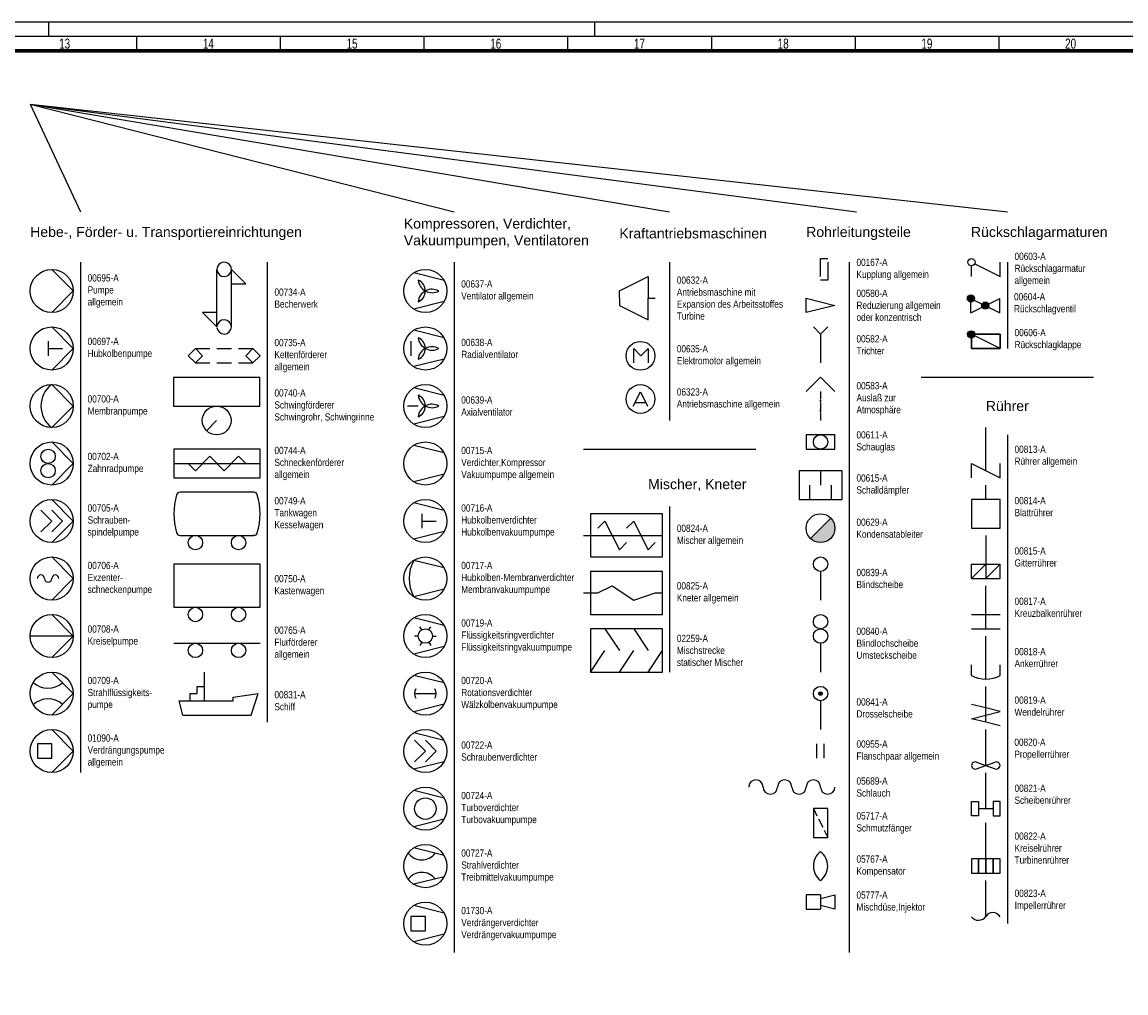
# Model space of a CAD drawing. Header units: millimetres. Extents: x 0 to 3254, y 0 to 841.
# Tile 7 of 13: x 610 to 994, y 503 to 841. Entities that reach past the tile are written whole.
import ezdxf

# ---------------------------------------------------------------- set-up
doc = ezdxf.new("R2010")
doc.units = ezdxf.units.MM
doc.linetypes.add('AUSGEZOGEN', pattern=[0])
for name, color, linetype in [('1', 7, 'AUSGEZOGEN'), ('FALTMARKEN', 7, 'Continuous'), ('Rahmen', 7, 'Continuous')]:
    doc.layers.add(name, color=color, linetype=linetype)
doc.styles.add('Mainova', font='arial.ttf', dxfattribs={"width": 0.7})
doc.styles.add('PLM2', font='ARIALN.TTF')
doc.styles.get("Standard").update_dxf_attribs({"font": 'arial.ttf'})

# ---------------------------------------------------------------- blocks, each defined once
blk = doc.blocks.new('00695-A')
at = {"color": 0, "linetype": 'ByBlock', "lineweight": -2}
blk.add_circle((0, 0), 7.5, dxfattribs=at)
at = {"layer": '1', "color": 0, "linetype": 'ByBlock', "lineweight": -2}
for q in [(0, 7.5), (0, -7.5)]:
    blk.add_line((7.5, 0), q, dxfattribs=at)
blk = doc.blocks.new('00697-A')
at = {"color": 0, "linetype": 'ByBlock', "lineweight": -2}
blk.add_circle((0, 0), 7.5, dxfattribs=at)
at = {"layer": '1', "color": 0, "linetype": 'ByBlock', "lineweight": -2}
for p, q in [((7.5, 0), (0, 7.5)), ((-1.25, 2.5), (-1.25, -2.5)), ((-1.25, 0), (3.75, 0)), ((7.5, 0), (0, -7.5))]:
    blk.add_line(p, q, dxfattribs=at)
blk = doc.blocks.new('00700-A')
at = {"color": 0, "linetype": 'ByBlock', "lineweight": -2}
blk.add_circle((0, 0), 7.5, dxfattribs=at)
at = {"layer": '1', "color": 0, "linetype": 'ByBlock', "lineweight": -2}
for q in [(0, 7.5), (0, -7.5)]:
    blk.add_line((7.5, 0), q, dxfattribs=at)
blk.add_arc((5.625, 0), 9.375, 126.8699, 233.1301, dxfattribs=at)
blk = doc.blocks.new('00702-A')
at = {"color": 0, "linetype": 'ByBlock', "lineweight": -2}
blk.add_circle((0, 0), 7.5, dxfattribs=at)
at = {"layer": '1', "color": 0, "linetype": 'ByBlock', "lineweight": -2}
for q in [(0, 7.5), (0, -7.5)]:
    blk.add_line((7.5, 0), q, dxfattribs=at)
for centre in [(-1.25, 2.5), (-1.25, -2.5)]:
    blk.add_circle(centre, 2.5, dxfattribs=at)
blk = doc.blocks.new('00705-A')
at = {"color": 0, "linetype": 'ByBlock', "lineweight": -2}
blk.add_circle((0, 0), 7.5, dxfattribs=at)
at = {"layer": '1', "color": 0, "linetype": 'ByBlock', "lineweight": -2}
for p, q in [((7.5, 0), (0, 7.5)), ((0, 0), (-3.75, 3.75)), ((0, 0), (-3.75, -3.75)), ((3.75, 0), (0, 3.75)), ((7.5, 0), (0, -7.5)), ((3.75, 0), (0, -3.75))]:
    blk.add_line(p, q, dxfattribs=at)
blk = doc.blocks.new('00706-A')
at = {"color": 0, "linetype": 'ByBlock', "lineweight": -2}
blk.add_circle((0, 0), 7.5, dxfattribs=at)
at = {"layer": '1', "color": 0, "linetype": 'ByBlock', "lineweight": -2}
for q in [(0, 7.5), (0, -7.5)]:
    blk.add_line((7.5, 0), q, dxfattribs=at)
for centre, start, end in [((-3.75, 0), 0, 180), ((-1.25, 0), 180, 0), ((1.25, 0), 0, 180)]:
    blk.add_arc(centre, 1.25, start, end, dxfattribs=at)
blk = doc.blocks.new('00708-A')
at = {"color": 0, "linetype": 'ByBlock', "lineweight": -2}
blk.add_circle((0, 0), 7.5, dxfattribs=at)
at = {"layer": '1', "color": 0, "linetype": 'ByBlock', "lineweight": -2}
for q in [(0, 7.5), (-7.5, 0), (0, -7.5)]:
    blk.add_line((7.5, 0), q, dxfattribs=at)
blk = doc.blocks.new('00709-A')
at = {"color": 0, "linetype": 'ByBlock', "lineweight": -2}
blk.add_circle((0, 0), 7.5, dxfattribs=at)
at = {"layer": '1', "color": 0, "linetype": 'ByBlock', "lineweight": -2}
for q in [(0, 7.5), (0, -7.5)]:
    blk.add_line((7.5, 0), q, dxfattribs=at)
for centre, start, end in [((-1.25, 9.34), 226.5423, 311.8103), ((-1.25, -9.34), 48.1897, 133.4577)]:
    blk.add_arc(centre, 7.5, start, end, dxfattribs=at)
blk = doc.blocks.new('01090-A')
at = {"color": 0, "linetype": 'ByBlock', "lineweight": -2}
blk.add_circle((0, 0), 7.5, dxfattribs=at)
at = {"layer": '1', "color": 0, "linetype": 'ByBlock', "lineweight": -2}
for q in [(0, 7.5), (0, -7.5)]:
    blk.add_line((7.5, 0), q, dxfattribs=at)
blk.add_lwpolyline([(-5, 2.5), (-5, -2.5), (0, -2.5), (0, 2.5)], close=True, dxfattribs=at)
blk = doc.blocks.new('00734-A')
for p, q in [((5, 0), (5, 14.84)), ((10, -5), (10, 10))]:
    blk.add_line(p, q)
at = {"color": 0, "linetype": 'ByBlock', "lineweight": -2}
for p, q in [((15, 10), (10, 15)), ((10, 10), (15, 10)), ((0, 0), (5, -5)), ((5, 0), (0, 0))]:
    blk.add_line(p, q, dxfattribs=at)
for centre, start, end in [((7.5, 15), 0.002, 183.7492), ((7.5, -5), 183.7533, 359.9979)]:
    blk.add_arc(centre, 2.5, start, end)
at = {"layer": '1'}
for p, q in [((10, 10), (10, 15)), ((5, -5), (5, 0))]:
    blk.add_line(p, q, dxfattribs=at)
for centre, start, end in [((7.5, 15), 183.7533, 359.9979), ((7.5, -5), 0.0021, 176.2467)]:
    blk.add_arc(centre, 2.5, start, end, dxfattribs=at)
blk = doc.blocks.new('00735-A')
at = {"color": 0, "linetype": 'ByBlock', "lineweight": -2}
for p, q in [((-2.5, 2.5), (-5, 0)), ((-5, 0), (-2.5, -2.5)), ((-2.5, 2.5), (2.5, 2.5)), ((5, 2.5), (10, 2.5)), ((12.5, 2.5), (17.5, 2.5)), ((20, 0), (17.5, 2.5)), ((17.5, -2.5), (20, 0)), ((-2.5, -2.5), (2.5, -2.5)), ((5, -2.5), (10, -2.5)), ((12.5, -2.5), (17.5, -2.5))]:
    blk.add_line(p, q, dxfattribs=at)
at = {"layer": '1', "color": 0, "linetype": 'ByBlock', "lineweight": -2}
for p, q in [((0, 0), (-2.5, 2.5)), ((-2.5, -2.5), (0, 0)), ((17.5, 2.5), (15, 0)), ((15, 0), (17.5, -2.5))]:
    blk.add_line(p, q, dxfattribs=at)
blk = doc.blocks.new('00740-A')
at = {"color": 0, "linetype": 'ByBlock', "lineweight": -2}
blk.add_lwpolyline([(-2.62, -5.04), (27.38, -5.04), (27.38, 4.96), (-2.62, 4.96)], close=True, dxfattribs=at)
blk.add_circle((12.38, -10.04), 5, dxfattribs=at)
at = {"layer": '1', "color": 0, "linetype": 'ByBlock', "lineweight": -2}
blk.add_line((12.38, -10.04), (8.84, -13.58), dxfattribs=at)
blk = doc.blocks.new('00744-A')
at = {"color": 0, "linetype": 'ByBlock', "lineweight": -2}
blk.add_lwpolyline([(-2.5, -5), (27.5, -5), (27.5, 5), (-2.5, 5)], close=True, dxfattribs=at)
at = {"layer": '1', "color": 0, "linetype": 'ByBlock', "lineweight": -2}
for p, q in [((-2.5, 0), (27.5, 0)), ((2.5, 0), (5, -2.5)), ((5, -2.5), (10, 2.5)), ((10, 2.5), (15, -2.5)), ((15, -2.5), (20, 2.5)), ((20, 2.5), (22.5, 0))]:
    blk.add_line(p, q, dxfattribs=at)
blk = doc.blocks.new('00749-A')
at = {"color": 0, "linetype": 'ByBlock', "lineweight": -2}
for p, q in [((12.84, 15), (-12.84, 15)), ((12.84, 15), (12.5, 15)), ((-12.84, 0), (12.84, 0)), ((12.84, 0), (12.5, 0))]:
    blk.add_line(p, q, dxfattribs=at)
for centre in [(-7.5, -2.5), (7.5, -2.5)]:
    blk.add_circle(centre, 2.5, dxfattribs=at)
for centre, radius, start, end in [((8.12, 7.5), 23.12, 163.3985, 196.6015), ((-12.84, 13.75), 1.25, 90, 163.3985), ((12.84, 13.75), 1.25, 16.6015, 90), ((-8.12, 7.5), 23.12, 343.3985, 16.6015), ((-12.84, 1.25), 1.25, 196.6015, 270), ((12.84, 1.25), 1.25, 270, 343.3985)]:
    blk.add_arc(centre, radius, start, end, dxfattribs=at)
blk = doc.blocks.new('00750-A')
at = {"color": 0, "linetype": 'ByBlock', "lineweight": -2}
blk.add_lwpolyline([(-15, 0), (15, 0), (15, 15), (-15, 15)], close=True, dxfattribs=at)
for centre in [(-7.5, -2.5), (7.5, -2.5)]:
    blk.add_circle(centre, 2.5, dxfattribs=at)
blk = doc.blocks.new('00765-A')
at = {"color": 0, "linetype": 'ByBlock', "lineweight": -2}
blk.add_line((-15, 0), (15, 0), dxfattribs=at)
for centre in [(-7.5, -2.5), (7.5, -2.5)]:
    blk.add_circle(centre, 2.5, dxfattribs=at)
blk = doc.blocks.new('00831-A')
at = {"color": 0, "linetype": 'ByBlock', "lineweight": -2}
for p, q in [((-4.375, 5), (-4.375, 15)), ((-6.875, 10), (-4.375, 10)), ((-6.875, 7.5), (-6.875, 10)), ((-11.875, 0), (-13.125, 5)), ((-9.375, 5), (-9.375, 7.5)), ((-9.375, 7.5), (-6.875, 7.5)), ((5.625, 6.25), (14.375, 7.5)), ((5.625, 5), (5.625, 6.25)), ((11.875, 0), (14.375, 7.5)), ((-11.875, 0), (11.875, 0))]:
    blk.add_line(p, q, dxfattribs=at)
for p, q in [((-13.125, 5), (-9.375, 5)), ((-4.375, 5), (5.625, 5))]:
    blk.add_line(p, q)
at = {"layer": '1'}
blk.add_line((-9.375, 5), (-4.375, 5), dxfattribs=at)
blk = doc.blocks.new('00637-A')
at = {"color": 0, "linetype": 'ByBlock', "lineweight": -2}
blk.add_circle((0, 0), 7.5, dxfattribs=at)
at = {"layer": '1', "color": 0, "linetype": 'ByBlock', "lineweight": -2}
for p, q in [((6.54, 3.68), (-4.04, 6.32)), ((6.54, -3.68), (-4.04, -6.32))]:
    blk.add_line(p, q, dxfattribs=at)
for centre, radius, start, end in [((2.37, 4.31), 4.9, 186.5899, 298.2276), ((-4.06, 0), 4.06, 292.6199, 67.3801), ((2.32, -4.23), 4.84, 60.6936, 174.2957)]:
    blk.add_arc(centre, radius, start, end, dxfattribs=at)
blk = doc.blocks.new('00638-A')
at = {"color": 0, "linetype": 'ByBlock', "lineweight": -2}
blk.add_circle((0, 0), 7.5, dxfattribs=at)
at = {"layer": '1', "color": 0, "linetype": 'ByBlock', "lineweight": -2}
for p, q in [((6.54, 3.68), (-4.04, 6.32)), ((-5, 2.5), (-5, -2.5)), ((6.54, -3.68), (-4.04, -6.32))]:
    blk.add_line(p, q, dxfattribs=at)
for centre, radius, start, end in [((2.37, 4.31), 4.9, 186.5899, 298.2276), ((-4.06, 0), 4.06, 292.6199, 67.3801), ((2.32, -4.23), 4.84, 60.6936, 174.2957)]:
    blk.add_arc(centre, radius, start, end, dxfattribs=at)
blk = doc.blocks.new('00639-A')
at = {"color": 0, "linetype": 'ByBlock', "lineweight": -2}
blk.add_circle((0, 0), 7.5, dxfattribs=at)
at = {"layer": '1', "color": 0, "linetype": 'ByBlock', "lineweight": -2}
for p, q in [((6.54, 3.68), (-4.04, 6.32)), ((-2.5, 0), (-6.25, 0)), ((6.54, -3.68), (-4.04, -6.32))]:
    blk.add_line(p, q, dxfattribs=at)
for centre, radius, start, end in [((2.37, 4.31), 4.9, 186.5899, 298.2276), ((-4.06, 0), 4.06, 292.6199, 67.3801), ((2.32, -4.23), 4.84, 60.6936, 174.2957)]:
    blk.add_arc(centre, radius, start, end, dxfattribs=at)
blk = doc.blocks.new('00715-A')
at = {"color": 0, "linetype": 'ByBlock', "lineweight": -2}
blk.add_circle((0, 0), 7.5, dxfattribs=at)
at = {"layer": '1', "color": 0, "linetype": 'ByBlock', "lineweight": -2}
for p, q in [((6.54, 3.68), (-4.04, 6.32)), ((6.54, -3.68), (-4.04, -6.32))]:
    blk.add_line(p, q, dxfattribs=at)
blk = doc.blocks.new('00716-A')
at = {"color": 0, "linetype": 'ByBlock', "lineweight": -2}
blk.add_circle((0, 0), 7.5, dxfattribs=at)
at = {"layer": '1', "color": 0, "linetype": 'ByBlock', "lineweight": -2}
for p, q in [((6.54, 3.68), (-4.04, 6.32)), ((-1.25, 2.5), (-1.25, -2.5)), ((-1.25, 0), (3.75, 0)), ((6.54, -3.68), (-4.04, -6.32))]:
    blk.add_line(p, q, dxfattribs=at)
blk = doc.blocks.new('00717-A')
at = {"color": 0, "linetype": 'ByBlock', "lineweight": -2}
blk.add_circle((0, 0), 7.5, dxfattribs=at)
at = {"layer": '1', "color": 0, "linetype": 'ByBlock', "lineweight": -2}
for p, q in [((6.54, 3.68), (-4.04, 6.32)), ((6.54, -3.68), (-4.04, -6.32))]:
    blk.add_line(p, q, dxfattribs=at)
blk.add_arc((7.6, 0), 13.24, 151.4792, 208.5208, dxfattribs=at)
blk = doc.blocks.new('00719-A')
at = {"color": 0, "linetype": 'ByBlock', "lineweight": -2}
blk.add_circle((0, 0), 7.5, dxfattribs=at)
at = {"layer": '1', "color": 0, "linetype": 'ByBlock', "lineweight": -2}
for p, q in [((6.54, 3.68), (-4.04, 6.32)), ((-2.5, 0), (-3.75, 0)), ((-1.25, 2.17), (-1.88, 3.25)), ((1.25, 2.17), (1.88, 3.25)), ((2.5, 0), (3.75, 0)), ((6.54, -3.68), (-4.04, -6.32)), ((-1.25, -2.17), (-1.88, -3.25)), ((1.25, -2.17), (1.88, -3.25))]:
    blk.add_line(p, q, dxfattribs=at)
blk.add_circle((0, 0), 2.5, dxfattribs=at)
blk = doc.blocks.new('00720-A')
at = {"color": 0, "linetype": 'ByBlock', "lineweight": -2}
blk.add_circle((0, 0), 7.5, dxfattribs=at)
at = {"layer": '1', "color": 0, "linetype": 'ByBlock', "lineweight": -2}
for p, q in [((6.54, 3.68), (-4.04, 6.32)), ((-3.75, 0), (3.75, 0)), ((6.54, -3.68), (-4.04, -6.32))]:
    blk.add_line(p, q, dxfattribs=at)
for centre, start, end in [((-0.62, 0), 148.3034, 211.6966), ((0.62, 0), 328.3034, 31.6966)]:
    blk.add_arc(centre, 3.12, start, end, dxfattribs=at)
blk = doc.blocks.new('00722-A')
at = {"color": 0, "linetype": 'ByBlock', "lineweight": -2}
blk.add_circle((0, 0), 7.5, dxfattribs=at)
at = {"layer": '1', "color": 0, "linetype": 'ByBlock', "lineweight": -2}
for p, q in [((6.54, 3.68), (-4.04, 6.32)), ((0, 0), (-3.75, 3.75)), ((0, 0), (-3.75, -3.75)), ((3.75, 0), (0, 3.75)), ((3.75, 0), (0, -3.75)), ((6.54, -3.68), (-4.04, -6.32))]:
    blk.add_line(p, q, dxfattribs=at)
blk = doc.blocks.new('00724-A')
at = {"color": 0, "linetype": 'ByBlock', "lineweight": -2}
blk.add_circle((0, 0), 7.5, dxfattribs=at)
at = {"layer": '1', "color": 0, "linetype": 'ByBlock', "lineweight": -2}
for p, q in [((6.54, 3.68), (-4.04, 6.32)), ((6.54, -3.68), (-4.04, -6.32))]:
    blk.add_line(p, q, dxfattribs=at)
blk.add_circle((0, 0), 3.75, dxfattribs=at)
blk = doc.blocks.new('00727-A')
at = {"color": 0, "linetype": 'ByBlock', "lineweight": -2}
blk.add_circle((0, 0), 7.5, dxfattribs=at)
at = {"layer": '1', "color": 0, "linetype": 'ByBlock', "lineweight": -2}
for p, q in [((6.54, 3.68), (-4.04, 6.32)), ((6.54, -3.68), (-4.04, -6.32))]:
    blk.add_line(p, q, dxfattribs=at)
for centre, start, end in [((-1.25, 8), 216.183, 322.6886), ((-1.25, -8), 37.3114, 143.817)]:
    blk.add_arc(centre, 5.83, start, end, dxfattribs=at)
blk = doc.blocks.new('01730-A')
at = {"color": 0, "linetype": 'ByBlock', "lineweight": -2}
blk.add_circle((0, 0), 7.5, dxfattribs=at)
at = {"layer": '1', "color": 0, "linetype": 'ByBlock', "lineweight": -2}
for p, q in [((6.54, 3.68), (-4.04, 6.32)), ((6.54, -3.68), (-4.04, -6.32))]:
    blk.add_line(p, q, dxfattribs=at)
blk.add_lwpolyline([(-5, 2.5), (-5, -2.5), (0, -2.5), (0, 2.5)], close=True, dxfattribs=at)
blk = doc.blocks.new('00632-A')
at = {"color": 0, "linetype": 'ByBlock', "lineweight": -2}
for p, q in [((0, 2.5), (10, 7.5)), ((10, 7.5), (10, 0)), ((0, 0), (0, 2.5)), ((0, 0), (0, -2.5)), ((10, -7.5), (10, 0)), ((10, 0), (12.5, 0)), ((0, -2.5), (10, -7.5))]:
    blk.add_line(p, q, dxfattribs=at)
blk = doc.blocks.new('00635-A')
at = {"color": 0, "linetype": 'ByBlock', "lineweight": -2}
blk.add_circle((-0.17, -0.06), 5, dxfattribs=at)
at = {"layer": '1', "color": 0, "linetype": 'ByBlock', "lineweight": -2}
for p, q in [((-2.5, 2.5), (0, 0)), ((-2.5, -2.5), (-2.5, 2.5)), ((0, 0), (2.5, 2.5)), ((2.5, 2.5), (2.5, -2.5))]:
    blk.add_line(p, q, dxfattribs=at)
blk = doc.blocks.new('06323-A')
at = {"color": 0, "linetype": 'ByBlock', "lineweight": -2}
blk.add_circle((-0.17, -0.06), 5, dxfattribs=at)
at = {"layer": '1', "color": 0, "linetype": 'ByBlock', "lineweight": -2}
for p, q in [((-2.67, -2.56), (-0.17, 2.44)), ((-0.17, 2.44), (2.33, -2.56)), ((-2.05, -1.31), (1.7, -1.31))]:
    blk.add_line(p, q, dxfattribs=at)
blk = doc.blocks.new('00824-A')
at = {"color": 0, "linetype": 'ByBlock', "lineweight": -2}
blk.add_lwpolyline([(-2.5, -7.5), (22.5, -7.5), (22.5, 7.5), (-2.5, 7.5)], close=True, dxfattribs=at)
at = {"layer": '1', "color": 0, "linetype": 'ByBlock', "lineweight": -2}
for p, q in [((0, 2.5), (2.5, 5)), ((2.5, 5), (5, 0)), ((10, 2.5), (12.5, 5)), ((12.5, 5), (15, 0)), ((5, 0), (7.5, -5)), ((15, 0), (17.5, -5)), ((7.5, -5), (10, -2.5)), ((17.5, -5), (20, -2.5))]:
    blk.add_line(p, q, dxfattribs=at)
at = {"layer": '1'}
for p, q in [((-5, 0), (-2.5, 0)), ((-2.5, 0), (22.5, 0))]:
    blk.add_line(p, q, dxfattribs=at)
blk = doc.blocks.new('00825-A')
at = {"color": 0, "linetype": 'ByBlock', "lineweight": -2}
blk.add_lwpolyline([(-2.5, -7.5), (22.5, -7.5), (22.5, 7.5), (-2.5, 7.5)], close=True, dxfattribs=at)
at = {"layer": '1', "color": 0, "linetype": 'ByBlock', "lineweight": -2}
for p, q in [((-5, 0), (0, 0)), ((0, 0), (5, 2.5)), ((5, 2.5), (12.5, -2.5)), ((12.5, -2.5), (20, 0)), ((20, 0), (22.5, 0))]:
    blk.add_line(p, q, dxfattribs=at)
blk = doc.blocks.new('02259-A')
at = {"color": 0, "linetype": 'ByBlock', "lineweight": -2}
blk.add_lwpolyline([(-5, -7.5), (20, -7.5), (20, 7.5), (-5, 7.5)], close=True, dxfattribs=at)
at = {"layer": '1', "color": 0, "linetype": 'ByBlock', "lineweight": -2}
for p, q in [((0, 7.5), (5, 0)), ((10, 7.5), (15, 0)), ((-5, -7.5), (0, 0)), ((5, -7.5), (10, 0)), ((15, -7.5), (20, 0))]:
    blk.add_line(p, q, dxfattribs=at)
blk = doc.blocks.new('00167-A')
at = {"color": 0, "linetype": 'ByBlock', "lineweight": -2}
for p, q in [((0, -2.5), (0, 3.75)), ((0, 3.75), (2.5, 3.75)), ((2.5, 2.5), (2.5, -3.75)), ((2.5, -3.75), (0, -3.75))]:
    blk.add_line(p, q, dxfattribs=at)
blk = doc.blocks.new('00580-A')
at = {"color": 0, "linetype": 'ByBlock', "lineweight": -2}
for p, q in [((-5, 2.5), (5, 0)), ((-5, -2.5), (-5, 2.5)), ((5, 0), (-5, -2.5))]:
    blk.add_line(p, q, dxfattribs=at)
blk = doc.blocks.new('00582-A')
at = {"color": 0, "linetype": 'ByBlock', "lineweight": -2}
for q in [(-2.5, 2.5), (2.5, 2.5), (0, -10)]:
    blk.add_line((0, 0), q, dxfattribs=at)
blk = doc.blocks.new('00583-A')
at = {"color": 0, "linetype": 'ByBlock', "lineweight": -2}
for p, q in [((0, 15), (-5, 10)), ((0, 15), (5, 10)), ((0, 10), (0, 7.5)), ((0, 6.25), (0, 3.75)), ((0, 2.5), (0, 0))]:
    blk.add_line(p, q, dxfattribs=at)
for p in [(0.0006, 7.0847), (0.0006, 6.668), (0.0006, 3.7511), (0.0006, 3.3344), (0.0006, 2.9177)]:
    blk.add_point(p, dxfattribs=at)
blk = doc.blocks.new('00611-A')
at = {"color": 0, "linetype": 'ByBlock', "lineweight": -2}
blk.add_lwpolyline([(-5, -2.5), (5, -2.5), (5, 2.5), (-5, 2.5)], close=True, dxfattribs=at)
at = {"layer": '1', "color": 0, "linetype": 'ByBlock', "lineweight": -2}
blk.add_circle((0, 0), 2.5, dxfattribs=at)
blk = doc.blocks.new('00615-A')
at = {"color": 0, "linetype": 'ByBlock', "lineweight": -2}
blk.add_lwpolyline([(-7.5, -5), (7.5, -5), (7.5, 5), (-7.5, 5)], close=True, dxfattribs=at)
at = {"layer": '1', "color": 0, "linetype": 'ByBlock', "lineweight": -2}
for p, q in [((0, 5), (0, 0)), ((-3.75, -5), (-3.75, 0)), ((3.75, -5), (3.75, 0))]:
    blk.add_line(p, q, dxfattribs=at)
blk = doc.blocks.new('00629-A')
at = {"layer": '1', "linetype": 'ByBlock', "lineweight": -2}
blk.add_hatch(color=0, dxfattribs=at).paths.add_polyline_path([(5, 0, 0.198912), (3.54, 3.54), (-3.54, -3.54, 0.668179)])
at = {"color": 0, "linetype": 'ByBlock', "lineweight": -2}
blk.add_circle((0, 0), 5, dxfattribs=at)
at = {"layer": '1', "color": 0, "linetype": 'ByBlock', "lineweight": -2}
blk.add_line((-3.54, -3.54), (3.54, 3.54), dxfattribs=at)
blk = doc.blocks.new('00839-A')
at = {"color": 0, "linetype": 'ByBlock', "lineweight": -2}
blk.add_line((0, -2.5), (0, -12.5), dxfattribs=at)
blk.add_circle((0, 0), 2.5, dxfattribs=at)
blk = doc.blocks.new('00840-A')
at = {"color": 0, "linetype": 'ByBlock', "lineweight": -2}
blk.add_line((0, -2.5), (0, -12.5), dxfattribs=at)
for centre in [(0, 5), (0, 0)]:
    blk.add_circle(centre, 2.5, dxfattribs=at)
blk = doc.blocks.new('00841-A')
at = {"layer": '1', "linetype": 'ByBlock', "lineweight": -2}
h = blk.add_hatch(color=0, dxfattribs=at)
edge = h.paths.add_edge_path()
edge.add_arc((0, 0), 0.625, 0, 360)
at = {"color": 0, "linetype": 'ByBlock', "lineweight": -2}
blk.add_line((0, -2.5), (0, -12.5), dxfattribs=at)
blk.add_circle((0, 0), 2.5, dxfattribs=at)
at = {"layer": '1', "color": 0, "linetype": 'ByBlock', "lineweight": -2}
blk.add_circle((0, 0), 0.625, dxfattribs=at)
blk = doc.blocks.new('00955-A')
at = {"color": 0, "linetype": 'ByBlock', "lineweight": -2}
for p, q in [((-1.25, -2.5), (-1.25, 2.5)), ((1.25, -2.5), (1.25, 2.5))]:
    blk.add_line(p, q, dxfattribs=at)
blk = doc.blocks.new('05689-A')
at = {"color": 0, "linetype": 'ByBlock', "lineweight": -2}
for centre, start, end in [((2.5, 0), 0, 180), ((7.5, 0), 180, 0), ((12.5, 0), 0, 180), ((17.5, 0), 180, 0), ((22.5, 0), 0, 180), ((27.5, 0), 180, 0)]:
    blk.add_arc(centre, 2.5, start, end, dxfattribs=at)
blk = doc.blocks.new('05717-A')
at = {"color": 0, "linetype": 'ByBlock', "lineweight": -2}
blk.add_lwpolyline([(-2.5, -5), (2.5, -5), (2.5, 5), (-2.5, 5)], close=True, dxfattribs=at)
at = {"layer": '1', "color": 0, "linetype": 'ByBlock', "lineweight": -2}
for p, q in [((-2.5, 5), (-1.25, 2.5)), ((-0.75, 1.5), (0.75, -1.5)), ((1.25, -2.5), (2.5, -5))]:
    blk.add_line(p, q, dxfattribs=at)
blk = doc.blocks.new('05767-A')
at = {"color": 0}
for centre, start, end in [((3.75, 0), 126.8699, 233.1301), ((-3.75, 0), 306.8699, 53.1301)]:
    blk.add_arc(centre, 6.25, start, end, dxfattribs=at)
at = {"flags": 1}
for tag, p in [('CON1', (-2.5, 0)), ('CON2', (2.5, 0))]:
    blk.add_attdef(tag, p, '', height=0.2, dxfattribs=at)
blk = doc.blocks.new('05777-A')
at = {"color": 0, "linetype": 'ByBlock', "lineweight": -2}
for p, q in [((-2.5, 2.5), (-2.5, -2.5)), ((2.5, 2.5), (-2.5, 2.5)), ((2.5, 1.25), (7.5, 2.5)), ((7.5, 2.5), (7.5, -2.5)), ((-2.5, -2.5), (2.5, -2.5)), ((7.5, -2.5), (2.5, -1.25))]:
    blk.add_line(p, q, dxfattribs=at)
for p, q in [((2.5, 2.5), (2.5, 1.25)), ((2.5, -1.25), (2.5, -2.5))]:
    blk.add_line(p, q)
at = {"layer": '1'}
blk.add_line((2.5, 1.25), (2.5, -1.25), dxfattribs=at)
blk = doc.blocks.new('00603-A')
at = {"color": 0, "linetype": 'ByBlock', "lineweight": -2}
for p, q in [((-5, -2.5), (-5, 1.25)), ((-3.88, 1.94), (5, -2.5)), ((5, -2.5), (5, 2.5))]:
    blk.add_line(p, q, dxfattribs=at)
at = {"layer": '1', "color": 0, "linetype": 'ByBlock', "lineweight": -2}
blk.add_circle((-5, 2.5), 1.25, dxfattribs=at)
blk = doc.blocks.new('00604-A')
at = {"layer": '1', "linetype": 'ByBlock', "lineweight": -2}
h = blk.add_hatch(color=0, dxfattribs=at)
edge = h.paths.add_edge_path()
edge.add_arc((-5.17, 2.41), 1.25, 0, 360)
h = blk.add_hatch(color=0, dxfattribs=at)
edge = h.paths.add_edge_path()
edge.add_arc((-0.18, -0.09), 1.25, 0, 360)
at = {"color": 0, "linetype": 'ByBlock', "lineweight": -2}
for p, q in [((-5.18, -2.59), (4.82, 2.41)), ((-5.18, 2.41), (4.82, -2.59)), ((-5.18, -2.59), (-5.18, 2.41)), ((4.82, -2.59), (4.82, 2.41))]:
    blk.add_line(p, q, dxfattribs=at)
at = {"layer": '1', "color": 0, "linetype": 'ByBlock', "lineweight": -2}
for centre in [(-5.18, 2.41), (-0.18, -0.09)]:
    blk.add_circle(centre, 1.25, dxfattribs=at)
blk = doc.blocks.new('00606-A')
at = {"layer": '1', "linetype": 'ByBlock', "lineweight": -2}
h = blk.add_hatch(color=0, dxfattribs=at)
edge = h.paths.add_edge_path()
edge.add_arc((-5.1, 2.41), 1.25, 0, 360)
at = {"color": 0, "linetype": 'ByBlock', "lineweight": -2}
for points in [[(-3.85, 2.5), (5, 2.5), (5, -2.5), (-5, -2.5), (-5, 1.16)], [(-5, 1.16), (-5, -2.5), (5, -2.5), (5, 2.5), (-3.85, 2.5)]]:
    blk.add_lwpolyline(points, dxfattribs=at)
at = {"layer": '1', "color": 0, "linetype": 'ByBlock', "lineweight": -2}
blk.add_line((-3.91, 2.01), (4.85, -2.37), dxfattribs=at)
blk.add_circle((-5.1, 2.41), 1.25, dxfattribs=at)
blk = doc.blocks.new('00813-A')
at = {"color": 0, "linetype": 'ByBlock', "lineweight": -2}
for p, q in [((0, 0), (0, 15)), ((-5, 2.5), (5, -2.5)), ((-5, -2.5), (-5, 2.5)), ((5, -2.5), (5, 2.5))]:
    blk.add_line(p, q, dxfattribs=at)
blk = doc.blocks.new('00814-A')
at = {"color": 0, "linetype": 'ByBlock', "lineweight": -2}
blk.add_line((0, 0), (0, 5), dxfattribs=at)
blk.add_lwpolyline([(-5, -10), (5, -10), (5, 0), (-5, 0)], close=True, dxfattribs=at)
blk = doc.blocks.new('00815-A')
blk.add_line((0, 15), (0, 5))
at = {"color": 0, "linetype": 'ByBlock', "lineweight": -2}
for p, q in [((-5, 5), (5, 5)), ((-5, 0), (-5, 5)), ((5, 0), (5, 5)), ((-5, 0), (5, 0))]:
    blk.add_line(p, q, dxfattribs=at)
at = {"layer": '1', "color": 0, "linetype": 'ByBlock', "lineweight": -2}
for p, q in [((-5, 0), (0, 5)), ((0, 0), (5, 5))]:
    blk.add_line(p, q, dxfattribs=at)
at = {"layer": '1'}
blk.add_line((0, 5), (0, 0), dxfattribs=at)
blk = doc.blocks.new('00817-A')
at = {"color": 0, "linetype": 'ByBlock', "lineweight": -2}
for p, q in [((0, 0), (0, 15)), ((-5, 5), (5, 5)), ((-5, 0), (5, 0))]:
    blk.add_line(p, q, dxfattribs=at)
blk = doc.blocks.new('00818-A')
at = {"color": 0, "linetype": 'ByBlock', "lineweight": -2}
for p, q in [((0, 0), (0, 15)), ((-5, 1.25), (-5, 5)), ((5, 1.25), (5, 5))]:
    blk.add_line(p, q, dxfattribs=at)
blk.add_arc((0, 10.625), 10.625, 241.92751, 298.07249, dxfattribs=at)
blk = doc.blocks.new('00819-A')
at = {"color": 0, "linetype": 'ByBlock', "lineweight": -2}
for p, q in [((0, 0), (0, 12.5)), ((0, 5), (-5, 6.25)), ((5, 3.75), (0, 5)), ((-5, 1.25), (0, 2.5)), ((0, 0), (-5, 1.25)), ((0, 2.5), (5, 3.75)), ((5, -1.25), (0, 0))]:
    blk.add_line(p, q, dxfattribs=at)
blk = doc.blocks.new('00820-A')
at = {"color": 0, "linetype": 'ByBlock', "lineweight": -2}
for p, q in [((0, 0), (0, 12.5)), ((-3.27, -1.17), (3.27, 1.18)), ((-3.27, 1.18), (3.27, -1.17))]:
    blk.add_line(p, q, dxfattribs=at)
for centre, start, end in [((-3.69, 0), 70.2015, 289.7985), ((3.69, 0), 250.2015, 109.7985)]:
    blk.add_arc(centre, 1.25, start, end, dxfattribs=at)
blk = doc.blocks.new('00821-A')
at = {"color": 0, "linetype": 'ByBlock', "lineweight": -2}
for p, q in [((0, -0.01), (0, 12.49)), ((-2.5, 0), (2.5, 0))]:
    blk.add_line(p, q, dxfattribs=at)
for points in [[(-2.5, -2.5), (-5, -2.5), (-5, 2.5), (-2.5, 2.5)], [(2.5, -2.5), (5, -2.5), (5, 2.5), (2.5, 2.5)]]:
    blk.add_lwpolyline(points, close=True, dxfattribs=at)
blk = doc.blocks.new('00822-A')
at = {"color": 0, "linetype": 'ByBlock', "lineweight": -2}
blk.add_line((0, 5), (0, 17.5), dxfattribs=at)
blk.add_lwpolyline([(-5, 0), (5, 0), (5, 5), (-5, 5)], close=True, dxfattribs=at)
at = {"layer": '1', "color": 0, "linetype": 'ByBlock', "lineweight": -2}
for points in [[(-2.5, 0), (-2.5, 0), (-2.5, 5), (-2.5, 5)], [(0, 0), (0, 0), (0, 5), (0, 5)], [(2.5, 0), (2.5, 0), (2.5, 5), (2.5, 5)]]:
    blk.add_lwpolyline(points, close=True, dxfattribs=at)
blk = doc.blocks.new('00823-A')
at = {"color": 0, "linetype": 'ByBlock', "lineweight": -2}
blk.add_line((0, 0), (0, 12.5), dxfattribs=at)
for centre, radius, start, end in [((2.48, -1.57), 2.94, 29.8655, 147.646), ((-2.53, 1.78), 3.1, 217.6836, 324.8323)]:
    blk.add_arc(centre, radius, start, end, dxfattribs=at)
blk = doc.blocks.new('RAHMEN_A0_DIN5457')
at = {"layer": 'FALTMARKEN'}
for p, q in [((619, 836), (619, 841)), ((809, 836), (809, 841))]:
    blk.add_line(p, q, dxfattribs=at)
at = {"layer": 'Rahmen'}
for p, q in [((649.5, 836), (649.5, 831)), ((699.5, 836), (699.5, 831)), ((749.5, 836), (749.5, 831)), ((799.5, 836), (799.5, 831)), ((849.5, 836), (849.5, 831)), ((899.5, 836), (899.5, 831)), ((949.5, 836), (949.5, 831))]:
    blk.add_line(p, q, dxfattribs=at)
at = {"layer": 'Rahmen', "color": 1}
blk.add_lwpolyline([(0, 0), (1189, 0), (1189, 841), (0, 841)], close=True, dxfattribs=at)
at = {"layer": 'Rahmen', "color": 5}
blk.add_lwpolyline([(1184, 836), (15, 836), (15, 5), (1184, 5)], close=True, dxfattribs=at)
at = {"layer": 'Rahmen', "lineweight": 70}
blk.add_lwpolyline([(1179, 831), (20, 831), (20, 10), (1179, 10)], close=True, dxfattribs=at)
at = {"layer": 'Rahmen', "char_height": 3.5, "attachment_point": 5, "style": 'Mainova'}
for s, insert in [('\\pxqc;13', (624.5, 833.5)), ('\\pxqc;14', (674.5, 833.5)), ('\\pxqc;15', (724.5, 833.5)), ('\\pxqc;16', (774.5, 833.5)), ('\\pxqc;17', (824.5, 833.5)), ('\\pxqc;18', (874.5, 833.5)), ('\\pxqc;19', (924.5, 833.5)), ('\\pxqc;20', (974.5, 833.5))]:
    blk.add_mtext_dynamic_manual_height_columns(s, width=50, gutter_width=17.5, heights=[20.86], dxfattribs=dict(at, insert=insert))

msp = doc.modelspace()

# ---------------------------------------------------------------- linework, layer by layer
at = {"color": 30, "true_color": 0xf8991e}
for p, q in [((612.5, 812.5), (630, 775)), ((612.5, 812.5), (760, 775)), ((612.5, 812.5), (835, 775)), ((612.5, 812.5), (900, 775)), ((612.5, 812.5), (952.5, 775)), ((922.5, 717.5), (982.5, 717.5)), ((805, 692.5), (865, 692.5))]:
    msp.add_line(p, q, dxfattribs=at)
at = {"color": 8}
for p, q in [((630, 757.5), (630, 580)), ((695, 757.5), (695, 597.5)), ((760, 757.5), (760, 517.5)), ((835, 757.5), (835, 702.5)), ((897.5, 757.5), (897.5, 517.5)), ((952.5, 757.5), (952.5, 727.5)), ((952.5, 697.5), (952.5, 527.5)), ((835, 672.5), (835, 615))]:
    msp.add_line(p, q, dxfattribs=at)

# ---------------------------------------------------------------- block references
msp.add_blockref('RAHMEN_A0_DIN5457', (0, 0))
at = {"color": 3, "linetype": 'Continuous'}
for name, p in [('00734-A', (672.5, 740)), ('00695-A', (620, 747.5)), ('00637-A', (750, 747.5)), ('00632-A', (817.5, 745)), ('00697-A', (620, 727.5)), ('00638-A', (750, 727.5)), ('00635-A', (825, 725)), ('00735-A', (672.5, 725)), ('00700-A', (620, 707.5)), ('00740-A', (665, 712.5)), ('00639-A', (750, 707.5)), ('06323-A', (825, 710)), ('00702-A', (620, 687.5)), ('00744-A', (665, 687.5)), ('00715-A', (750, 687.5)), ('00749-A', (677.5, 662.5)), ('00705-A', (620, 667.5)), ('00716-A', (750, 667.5)), ('00824-A', (810, 662.5)), ('00706-A', (620, 647.5)), ('00717-A', (750, 647.5)), ('00750-A', (677.5, 637.5)), ('00825-A', (810, 642.5)), ('00708-A', (620, 627.5)), ('00719-A', (750, 627.5)), ('02259-A', (812.5, 622.5)), ('00765-A', (677.5, 625)), ('00709-A', (620, 607.5)), ('00831-A', (677.5, 600)), ('00720-A', (750, 607.5)), ('01090-A', (620, 587.5)), ('00722-A', (750, 587.5)), ('00724-A', (750, 567.5)), ('00727-A', (750, 547.5)), ('01730-A', (750, 527.5))]:
    msp.add_blockref(name, p, dxfattribs=at)
at = {"color": 4, "linetype": 'Continuous'}
for name, p in [('00167-A', (887.5, 755)), ('00603-A', (945, 755)), ('00604-A', (945, 742.5)), ('00580-A', (887.5, 742.5)), ('00582-A', (887.5, 732.5)), ('00606-A', (945, 730)), ('00583-A', (887.5, 702.5)), ('00611-A', (887.5, 695)), ('00615-A', (887.5, 680)), ('00814-A', (945, 675)), ('00629-A', (887.5, 665)), ('00815-A', (945, 647.5)), ('00839-A', (887.5, 652.5)), ('00817-A', (945, 630)), ('00840-A', (887.5, 627.5)), ('00818-A', (945, 612.5)), ('00841-A', (887.5, 607.5)), ('00819-A', (945, 597.5)), ('00820-A', (945, 582.5)), ('00955-A', (887.5, 587.5)), ('00821-A', (945, 567.5)), ('05689-A', (862.5, 575)), ('05717-A', (887.5, 562.5)), ('00822-A', (945, 545)), ('05767-A', (887.5, 547.5)), ('00823-A', (945, 530)), ('05777-A', (885, 535))]:
    msp.add_blockref(name, p, dxfattribs=at)
at = {"color": 4}
msp.add_blockref('00813-A', (945, 685), dxfattribs=at)

# ---------------------------------------------------------------- texts
at = {"color": 7, "char_height": 3.5, "attachment_point": 4}
for s, width, insert in [('\\pxt3;Kompressoren, Verdichter, Vakuumpumpen, Ventilatoren', 77.7788, (742.5, 767.5)), ('\\pxt3;Hebe-, Förder- u. Transportiereinrichtungen', 107.4447, (612.5, 767.5)), ('\\pxt3;Kraftantriebsmaschinen', 53.7571, (817.5, 767.5)), ('\\pxt3;Rohrleitungsteile', 77.7788, (882.5, 767.5)), ('\\pxt3;Rückschlagarmaturen', 77.7788, (939.82, 767.5)), ('\\pxt3;Rührer', 77.7788, (945, 707.5)), ('\\pxt3;Mischer, Kneter', 77.7788, (827.5, 680))]:
    msp.add_mtext_dynamic_manual_height_columns(s, width=width, gutter_width=17.5, heights=[12.18], dxfattribs=dict(at, insert=insert))
at = {"color": 7, "char_height": 2.5, "attachment_point": 4, "style": 'PLM2'}
for s, insert in [('00603-A^JRückschlagarmatur\\Pallgemein', (955, 755)), ('00167-A^JKupplung allgemein', (900, 755)), ('00695-A^JPumpe\\Pallgemein', (632.5, 747.5)), ('00632-A^JAntriebsmaschine mit\\PExpansion des Arbeitsstoffes\\PTurbine', (837.5, 745)), ('00637-A^JVentilator allgemein', (762.5, 747.5)), ('00734-A^JBecherwerk', (697.5, 745)), ('00580-A^JReduzierung allgemein\\Poder konzentrisch', (900, 742.5)), ('00604-A^JRückschlagventil', (954.82, 743.04)), ('00606-A^JRückschlagklappe', (955, 730.58)), ('00697-A^JHubkolbenpumpe', (632.5, 727.5)), ('00735-A^JKettenförderer\\Pallgemein', (697.5, 725)), ('00638-A^JRadialventilator', (762.5, 727.5)), ('00582-A^JTrichter', (900, 728.75)), ('00635-A^JElektromotor allgemein', (837.5, 724.94)), ('00583-A^JAuslaß zur\\PAtmosphäre ', (900, 710)), ('00700-A^JMembranpumpe', (632.5, 707.5)), ('00740-A^JSchwingförderer\\PSchwingrohr, Schwingrinne', (697.5, 707.5)), ('00639-A^JAxialventilator', (762.5, 707.5)), ('06323-A^JAntriebsmaschine allgemein', (837.5, 709.94)), ('00611-A^JSchauglas', (900, 695)), ('00744-A^JSchneckenförderer\\Pallgemein', (697.5, 687.5)), ('00715-A^JVerdichter,Kompressor\\PVakuumpumpe allgemein', (762.5, 687.5)), ('00813-A^JRührer allgemein', (955, 690)), ('00702-A^JZahnradpumpe', (632.5, 687.5)), ('00615-A^JSchalldämpfer', (900, 680)), ('00814-A^JBlattrührer', (955, 672.5)), ('00705-A^JSchrauben-\\Pspindelpumpe', (632.5, 667.5)), ('00749-A^JTankwagen\\PKesselwagen', (697.5, 670)), ('00716-A^JHubkolbenverdichter\\PHubkolbenvakuumpumpe', (762.5, 667.5)), ('00629-A^JKondensatableiter', (900, 665)), ('00824-A^JMischer allgemein', (837.5, 662.5)), ('00815-A^JGitterrührer', (955, 655)), ('00706-A^JExzenter-\\Pschneckenpumpe', (632.5, 647.5)), ('00717-A^JHubkolben-Membranverdichter\\PMembranvakuumpumpe', (762.5, 647.5)), ('00839-A^JBlindscheibe', (900, 647.5)), ('00750-A^JKastenwagen', (697.5, 645)), ('00825-A^JKneter allgemein', (837.5, 642.5)), ('00817-A^JKreuzbalkenrührer', (955, 637.5)), ('00708-A^JKreiselpumpe', (632.5, 627.5)), ('00765-A^JFlurförderer\\Pallgemein', (697.5, 625)), ('00719-A^JFlüssigkeitsringverdichter\\PFlüssigkeitsringvakuumpumpe', (762.5, 627.5)), ('00840-A^JBlindlochscheibe\\PUmsteckscheibe', (900, 625)), ('02259-A^JMischstrecke\\Pstatischer Mischer', (837.5, 622.5)), ('00818-A^JAnkerrührer', (955, 620)), ('00709-A^JStrahlflüssigkeits-\\Ppumpe', (632.5, 607.5)), ('00720-A^JRotationsverdichter\\PWälzkolbenvakuumpumpe', (762.5, 607.5)), ('00831-A^JSchiff', (697.5, 605)), ('00819-A^JWendelrührer', (955, 603.12)), ('00841-A^JDrosselscheibe', (900, 602.5)), ('01090-A^JVerdrängungspumpe \\Pallgemein', (632.5, 587.5)), ('00820-A^JPropellerrührer', (954.94, 588.13)), ('00722-A^JSchraubenverdichter', (762.5, 587.5)), ('00955-A^JFlanschpaar allgemein', (900, 587.5)), ('05689-A^JSchlauch', (900, 575)), ('00821-A^JScheibenrührer', (955, 572.49)), ('00724-A^JTurboverdichter\\PTurbovakuumpumpe', (762.5, 567.5)), ('05717-A^JSchmutzfänger', (900, 562.5)), ('00822-A^JKreiselrührer\\PTurbinenrührer', (955, 553.75)), ('00727-A^JStrahlverdichter\\PTreibmittelvakuumpumpe', (762.5, 547.5)), ('05767-A^JKompensator', (900, 547.5)), ('05777-A^JMischdüse,Injektor', (900, 535)), ('00823-A^JImpellerrührer', (955.03, 535.59)), ('01730-A^JVerdrängerverdichter\\PVerdrängervakuumpumpe', (762.5, 527.5))]:
    msp.add_mtext(s, dxfattribs=dict(at, insert=insert))

doc.saveas('drawing.dxf')
